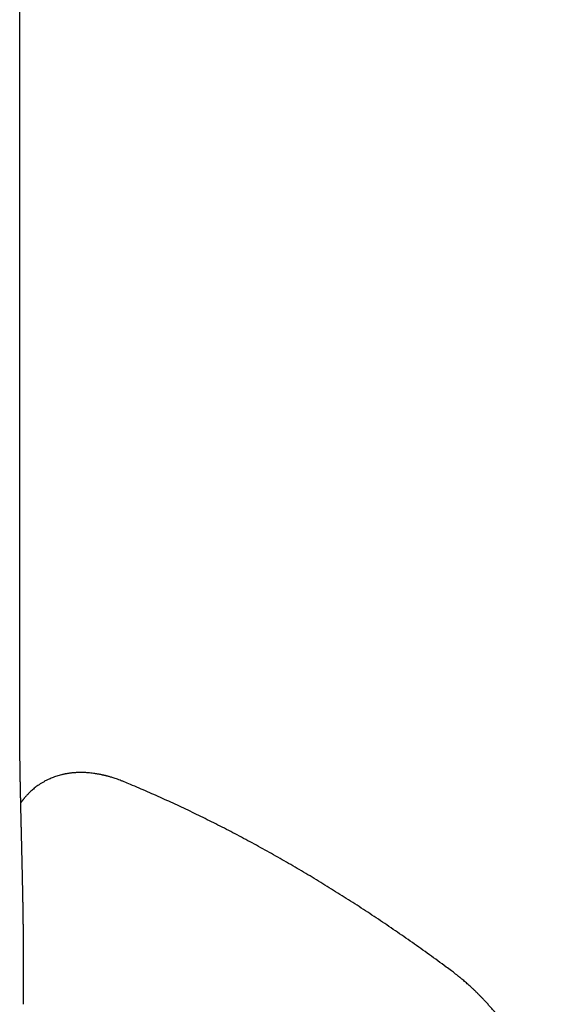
# Model space of a CAD drawing. Header units: millimetres. Extents: x 8 to 692, y 12 to 803.
# Tile 10 of 65: x 631 to 664, y 197 to 257. Entities that reach past the tile are written whole.
import ezdxf

# ---------------------------------------------------------------- set-up
doc = ezdxf.new("R2010")
doc.units = ezdxf.units.MM

msp = doc.modelspace()

# ---------------------------------------------------------------- linework, layer by layer
at = {"color": 7, "linetype": 'Continuous', "lineweight": 30, "flags": 128}
msp.add_lwpolyline([(630.577, 216.338), (630.577, 260.718), (630.577, 313.833)], dxfattribs=at)
at = {"color": 7, "linetype": 'Continuous', "lineweight": 30}
for points, knots in [([(630.807, 196.705), (630.807, 196.828), (630.807, 197.078), (630.807, 197.46), (630.808, 197.848), (630.808, 198.233), (630.808, 198.567), (630.808, 198.85), (630.808, 199.083), (630.808, 199.312), (630.808, 199.542), (630.807, 199.779), (630.807, 200.007), (630.806, 200.224), (630.805, 200.428), (630.803, 200.639), (630.802, 200.858), (630.8, 201.084), (630.798, 201.317), (630.795, 201.549), (630.792, 201.788), (630.789, 202.024), (630.785, 202.256), (630.782, 202.436), (630.78, 202.569), (630.779, 202.659), (630.777, 202.741), (630.776, 202.81), (630.775, 202.86), (630.775, 202.894), (630.774, 202.92), (630.774, 202.949), (630.773, 202.988), (630.772, 203.04), (630.771, 203.104), (630.77, 203.178), (630.768, 203.26), (630.766, 203.347), (630.765, 203.436), (630.762, 203.561), (630.759, 203.72), (630.755, 203.913), (630.751, 204.103), (630.748, 204.268), (630.745, 204.403), (630.743, 204.506), (630.741, 204.596), (630.739, 204.674), (630.737, 204.741), (630.736, 204.802), (630.735, 204.861), (630.733, 204.924), (630.732, 204.997), (630.73, 205.079), (630.727, 205.177), (630.725, 205.293), (630.722, 205.426), (630.719, 205.542), (630.717, 205.64), (630.715, 205.715), (630.713, 205.792), (630.711, 205.865), (630.71, 205.928), (630.709, 205.978), (630.708, 206.014), (630.707, 206.047), (630.706, 206.083), (630.705, 206.131), (630.703, 206.206), (630.701, 206.3), (630.698, 206.404), (630.696, 206.511), (630.693, 206.617), (630.691, 206.72), (630.689, 206.81), (630.687, 206.888), (630.685, 206.951), (630.684, 207.001), (630.683, 207.042), (630.682, 207.084), (630.681, 207.136), (630.678, 207.263), (630.673, 207.459), (630.668, 207.659), (630.665, 207.796), (630.663, 207.867), (630.662, 207.927), (630.66, 207.981), (630.659, 208.038), (630.658, 208.104), (630.656, 208.18), (630.654, 208.263), (630.652, 208.351), (630.65, 208.432), (630.648, 208.502), (630.647, 208.556), (630.646, 208.601), (630.645, 208.636), (630.644, 208.671), (630.643, 208.714), (630.642, 208.769), (630.641, 208.833), (630.639, 208.901), (630.638, 208.969), (630.636, 209.034), (630.635, 209.097), (630.634, 209.157), (630.633, 209.211), (630.632, 209.26), (630.631, 209.304), (630.63, 209.341), (630.629, 209.373), (630.628, 209.406), (630.628, 209.445), (630.627, 209.492), (630.626, 209.545), (630.624, 209.6), (630.623, 209.652), (630.622, 209.702), (630.621, 209.762), (630.62, 209.828), (630.618, 209.897), (630.617, 209.948), (630.617, 209.986), (630.616, 210.02), (630.615, 210.064), (630.614, 210.12), (630.613, 210.182), (630.612, 210.243), (630.611, 210.299), (630.61, 210.36), (630.609, 210.423), (630.608, 210.485), (630.607, 210.538), (630.606, 210.58), (630.605, 210.617), (630.605, 210.658), (630.604, 210.708), (630.603, 210.763), (630.602, 210.817), (630.601, 210.868), (630.6, 210.927), (630.599, 210.993), (630.598, 211.061), (630.597, 211.121), (630.596, 211.182), (630.595, 211.259), (630.594, 211.354), (630.592, 211.455), (630.591, 211.549), (630.59, 211.623), (630.589, 211.679), (630.589, 211.718), (630.588, 211.758), (630.588, 211.806), (630.587, 211.864), (630.586, 211.928), (630.585, 211.995), (630.585, 212.063), (630.584, 212.13), (630.583, 212.193), (630.583, 212.244), (630.582, 212.282), (630.582, 212.312), (630.582, 212.344), (630.581, 212.385), (630.581, 212.436), (630.58, 212.495), (630.58, 212.556), (630.579, 212.616), (630.579, 212.67), (630.578, 212.716), (630.578, 212.754), (630.578, 212.793), (630.578, 212.84), (630.577, 212.897), (630.577, 212.96), (630.576, 213.024), (630.576, 213.086), (630.575, 213.144), (630.575, 213.2), (630.575, 213.25), (630.575, 213.293), (630.574, 213.33), (630.574, 213.369), (630.574, 213.415), (630.574, 213.471), (630.574, 213.535), (630.573, 213.6), (630.573, 213.662), (630.573, 213.721), (630.573, 213.776), (630.572, 213.827), (630.572, 213.873), (630.572, 213.914), (630.572, 213.957), (630.572, 214.006), (630.572, 214.063), (630.572, 214.129), (630.572, 214.203), (630.572, 214.282), (630.572, 214.357), (630.572, 214.42), (630.572, 214.471), (630.573, 214.522), (630.573, 214.587), (630.573, 214.666), (630.573, 214.75), (630.573, 214.828), (630.574, 214.897), (630.574, 214.955), (630.574, 215.002), (630.574, 215.04), (630.574, 215.072), (630.574, 215.103), (630.575, 215.146), (630.575, 215.201), (630.575, 215.261), (630.576, 215.318), (630.576, 215.366), (630.576, 215.41), (630.577, 215.453), (630.577, 215.514), (630.577, 215.594), (630.577, 215.676), (630.577, 215.75), (630.576, 215.812), (630.576, 215.861), (630.576, 215.892), (630.576, 215.909), (630.576, 215.914), (630.576, 215.92), (630.576, 215.923), (630.576, 215.933), (630.576, 215.945), (630.576, 215.955), (630.577, 215.97), (630.577, 215.989), (630.577, 216.015), (630.578, 216.047), (630.578, 216.083), (630.578, 216.119), (630.579, 216.16), (630.579, 216.208), (630.579, 216.266), (630.579, 216.316), (630.578, 216.355), (630.578, 216.38), (630.578, 216.402), (630.578, 216.417), (630.577, 216.425), (630.577, 216.427)], [0, 0, 0, 0, 0.0179364, 0.0364785, 0.0555458, 0.0742322, 0.0922851, 0.1037625, 0.1149686, 0.1259034, 0.1367059, 0.1480515, 0.1600301, 0.1694297, 0.1791855, 0.1892978, 0.1997666, 0.210592, 0.2217741, 0.2331671, 0.2440573, 0.2560717, 0.2672605, 0.277624, 0.2822234, 0.2866396, 0.2907513, 0.2941121, 0.2966803, 0.2980957, 0.2990932, 0.3004135, 0.3023538, 0.3049143, 0.3080947, 0.3116613, 0.3157791, 0.3201716, 0.3245405, 0.3288855, 0.3384983, 0.3479924, 0.3573678, 0.3666054, 0.3722824, 0.3773439, 0.3817898, 0.3856204, 0.388868, 0.3918588, 0.3945835, 0.3976968, 0.401298, 0.4053873, 0.4099646, 0.4159987, 0.4226311, 0.4298614, 0.4334773, 0.437226, 0.4411076, 0.4449947, 0.44831, 0.4505817, 0.4524071, 0.4537924, 0.4554541, 0.457882, 0.4610759, 0.4667486, 0.4720274, 0.476896, 0.4828743, 0.4880901, 0.492567, 0.4964831, 0.4998755, 0.5021735, 0.5041482, 0.5059988, 0.5086284, 0.5121476, 0.5253391, 0.5386418, 0.5427491, 0.5464778, 0.5494957, 0.551967, 0.5548384, 0.5582613, 0.562233, 0.5665499, 0.5710866, 0.575843, 0.5790763, 0.5820186, 0.5843008, 0.5859305, 0.587595, 0.5897412, 0.5926322, 0.5960946, 0.5997356, 0.6032613, 0.6066717, 0.6099667, 0.6131463, 0.6159596, 0.6185549, 0.6208187, 0.6227511, 0.6243519, 0.6259684, 0.6279316, 0.6304447, 0.6334031, 0.6362976, 0.6390608, 0.6416927, 0.6441934, 0.6484364, 0.6521096, 0.6551077, 0.6565992, 0.6581446, 0.6604558, 0.6635623, 0.667029, 0.6702647, 0.673266, 0.6760329, 0.6799073, 0.6832312, 0.6860309, 0.6883143, 0.6898834, 0.6920644, 0.6948574, 0.6978933, 0.7007684, 0.7034824, 0.7060354, 0.7102976, 0.7139878, 0.7170531, 0.7198171, 0.7237941, 0.7295261, 0.7350285, 0.740125, 0.7446126, 0.7470758, 0.749084, 0.7509468, 0.7535141, 0.7568033, 0.7603244, 0.7639094, 0.7675958, 0.7713474, 0.7748368, 0.777717, 0.7795525, 0.7810164, 0.7826046, 0.7846521, 0.7876742, 0.7909158, 0.7941828, 0.7974749, 0.8005769, 0.8030113, 0.8047919, 0.80676, 0.8092937, 0.8123928, 0.81597, 0.8195148, 0.8227514, 0.8258855, 0.8289171, 0.831729, 0.8340109, 0.8358365, 0.8377242, 0.8401898, 0.8432332, 0.8468098, 0.8503979, 0.8536547, 0.8567888, 0.8598003, 0.8626257, 0.8649661, 0.8671987, 0.8693931, 0.8721063, 0.8753384, 0.8790089, 0.8830398, 0.8874313, 0.8918469, 0.895364, 0.8975943, 0.9000071, 0.9033795, 0.9077118, 0.9122914, 0.9163769, 0.9199225, 0.9229279, 0.9254108, 0.9272927, 0.9290854, 0.930876, 0.933178, 0.9360939, 0.9394855, 0.9422633, 0.9444852, 0.9462065, 0.9480133, 0.9500923, 0.953951, 0.9581229, 0.9610738, 0.9641573, 0.9669265, 0.9687105, 0.9703205, 0.9718423, 0.97328, 0.9746715, 0.9763155, 0.9772679, 0.9782916, 0.979253, 0.9801727, 0.981111, 0.9825777, 0.9838883, 0.9854112, 0.98692, 0.9891886, 0.9918923, 0.9952479, 0.9966767, 0.9980082, 0.9990441, 0.9998055, 1, 1, 1, 1]), ([(636.94, 210.264), (636.883, 210.288), (636.773, 210.332), (636.616, 210.391), (636.471, 210.443), (636.341, 210.486), (636.224, 210.524), (636.121, 210.555), (636.032, 210.58), (635.957, 210.601), (635.895, 210.617), (635.844, 210.631), (635.8, 210.642), (635.764, 210.651), (635.731, 210.658), (635.696, 210.667), (635.653, 210.677), (635.59, 210.691), (635.51, 210.707), (635.418, 210.725), (635.326, 210.742), (635.237, 210.757), (635.123, 210.774), (634.985, 210.793), (634.827, 210.809), (634.675, 210.822), (634.531, 210.829), (634.412, 210.833), (634.316, 210.834), (634.237, 210.833), (634.152, 210.832), (634.064, 210.829), (633.985, 210.824), (633.919, 210.82), (633.864, 210.816), (633.81, 210.811), (633.749, 210.805), (633.677, 210.796), (633.6, 210.786), (633.521, 210.775), (633.447, 210.762), (633.381, 210.751), (633.328, 210.74), (633.28, 210.731), (633.231, 210.72), (633.176, 210.708), (633.091, 210.687), (632.974, 210.656), (632.83, 210.613), (632.691, 210.565), (632.556, 210.514), (632.429, 210.462), (632.287, 210.397), (632.138, 210.322), (631.977, 210.232), (631.825, 210.138), (631.688, 210.044), (631.567, 209.955), (631.459, 209.871), (631.355, 209.783), (631.251, 209.689), (631.137, 209.58), (631.039, 209.479), (630.962, 209.394), (630.914, 209.34), (630.873, 209.292), (630.838, 209.25), (630.806, 209.21), (630.78, 209.178), (630.76, 209.153), (630.743, 209.13), (630.721, 209.102), (630.692, 209.064), (630.664, 209.025), (630.645, 208.999), (630.637, 208.989)], [0, 0, 0, 0, 0.023317, 0.044809, 0.064474, 0.08231, 0.098314, 0.112485, 0.124821, 0.134972, 0.143416, 0.150375, 0.156363, 0.161403, 0.165437, 0.169936, 0.17588, 0.18327, 0.196038, 0.209018, 0.221675, 0.23401, 0.246395, 0.269291, 0.29194, 0.31316, 0.33348, 0.353115, 0.363816, 0.37492, 0.387078, 0.400282, 0.41292, 0.421645, 0.429309, 0.436628, 0.445546, 0.456174, 0.468098, 0.479886, 0.491385, 0.501368, 0.509205, 0.515611, 0.522986, 0.531465, 0.540773, 0.562152, 0.585492, 0.607557, 0.627944, 0.650255, 0.669599, 0.69846, 0.725072, 0.752603, 0.779046, 0.800206, 0.819965, 0.840716, 0.861306, 0.883093, 0.911524, 0.923686, 0.934238, 0.943208, 0.951292, 0.958808, 0.965758, 0.969658, 0.973496, 0.978731, 0.985747, 0.994542, 1, 1, 1, 1]), ([(656.908, 198.739), (656.8, 198.819), (656.52, 199.027), (656.068, 199.357), (655.552, 199.731), (655.035, 200.101), (654.517, 200.467), (653.999, 200.829), (653.48, 201.186), (652.961, 201.54), (652.442, 201.889), (651.922, 202.234), (651.402, 202.574), (650.881, 202.911), (650.36, 203.243), (649.839, 203.571), (649.318, 203.894), (648.797, 204.214), (648.275, 204.528), (647.753, 204.839), (647.231, 205.145), (646.709, 205.447), (646.187, 205.744), (645.665, 206.037), (645.143, 206.325), (644.621, 206.609), (644.099, 206.888), (643.577, 207.163), (643.055, 207.433), (642.534, 207.699), (642.012, 207.96), (641.491, 208.217), (640.97, 208.469), (640.449, 208.716), (639.929, 208.959), (639.408, 209.197), (638.889, 209.43), (638.369, 209.659), (637.85, 209.883), (637.374, 210.085), (637.071, 210.21), (636.94, 210.264)], [0, 0, 0, 0, 0.016317, 0.042336, 0.068358, 0.094383, 0.12041, 0.146439, 0.17247, 0.198504, 0.22454, 0.250578, 0.276618, 0.30266, 0.328704, 0.35475, 0.380798, 0.406848, 0.432899, 0.458952, 0.485007, 0.511064, 0.537122, 0.563182, 0.589244, 0.615307, 0.641371, 0.667437, 0.693504, 0.719573, 0.745643, 0.771714, 0.797787, 0.82386, 0.849935, 0.876012, 0.902089, 0.928167, 0.954247, 0.980327, 1, 1, 1, 1]), ([(663.539, 187.254), (663.534, 187.298), (663.524, 187.38), (663.509, 187.495), (663.495, 187.594), (663.484, 187.675), (663.474, 187.738), (663.467, 187.784), (663.462, 187.815), (663.459, 187.835), (663.456, 187.854), (663.452, 187.875), (663.448, 187.9), (663.441, 187.943), (663.43, 188.01), (663.414, 188.101), (663.395, 188.204), (663.374, 188.319), (663.349, 188.446), (663.314, 188.612), (663.271, 188.807), (663.221, 189.021), (663.172, 189.217), (663.127, 189.388), (663.086, 189.537), (663.05, 189.667), (663.014, 189.79), (662.977, 189.911), (662.94, 190.034), (662.901, 190.156), (662.861, 190.279), (662.811, 190.429), (662.749, 190.611), (662.67, 190.83), (662.582, 191.065), (662.484, 191.316), (662.375, 191.582), (662.254, 191.864), (662.125, 192.152), (661.987, 192.445), (661.845, 192.733), (661.699, 193.018), (661.551, 193.292), (661.405, 193.555), (661.248, 193.826), (661.08, 194.103), (660.903, 194.384), (660.732, 194.645), (660.566, 194.89), (660.403, 195.122), (660.242, 195.343), (660.082, 195.558), (659.922, 195.765), (659.761, 195.968), (659.6, 196.164), (659.467, 196.322), (659.361, 196.444), (659.283, 196.534), (659.207, 196.62), (659.129, 196.707), (659.045, 196.799), (658.952, 196.899), (658.85, 197.008), (658.738, 197.125), (658.615, 197.251), (658.482, 197.384), (658.348, 197.515), (658.218, 197.638), (658.096, 197.752), (657.979, 197.859), (657.865, 197.961), (657.755, 198.057), (657.652, 198.147), (657.572, 198.214), (657.516, 198.26), (657.483, 198.288), (657.452, 198.313), (657.425, 198.336), (657.402, 198.355), (657.378, 198.374), (657.349, 198.397), (657.31, 198.429), (657.257, 198.471), (657.19, 198.524), (657.108, 198.588), (657.013, 198.661), (656.944, 198.712), (656.908, 198.74)], [0, 0, 0, 0, 0.0105753, 0.0197688, 0.0275811, 0.034013, 0.039065, 0.0427375, 0.04495, 0.0462283, 0.0476627, 0.0493468, 0.0512808, 0.0534646, 0.0596002, 0.0671233, 0.0750124, 0.084007, 0.0941067, 0.104842, 0.1229314, 0.1395449, 0.1546834, 0.1683477, 0.1793028, 0.1890898, 0.1984247, 0.2077945, 0.2171996, 0.2266399, 0.2361157, 0.245627, 0.2612759, 0.2781343, 0.2962462, 0.3156134, 0.3362384, 0.3581241, 0.3812745, 0.4036111, 0.4268299, 0.4495489, 0.4714908, 0.4926565, 0.5130344, 0.5377731, 0.5611776, 0.5832583, 0.6040235, 0.6238935, 0.6437263, 0.6624188, 0.6811074, 0.6997947, 0.7182469, 0.7358098, 0.7447471, 0.7534234, 0.7618387, 0.7700433, 0.7790849, 0.7893814, 0.8002393, 0.8122135, 0.8253048, 0.8395138, 0.8543707, 0.8674333, 0.880027, 0.8921517, 0.9038074, 0.9149942, 0.9257119, 0.935439, 0.9391723, 0.94257, 0.9456321, 0.9483585, 0.950749, 0.9528037, 0.9554736, 0.959386, 0.9647008, 0.9714186, 0.9795403, 0.9890669, 1, 1, 1, 1])]:
    msp.add_open_spline(points, degree=3, knots=knots, dxfattribs=at)

doc.saveas('drawing.dxf')
